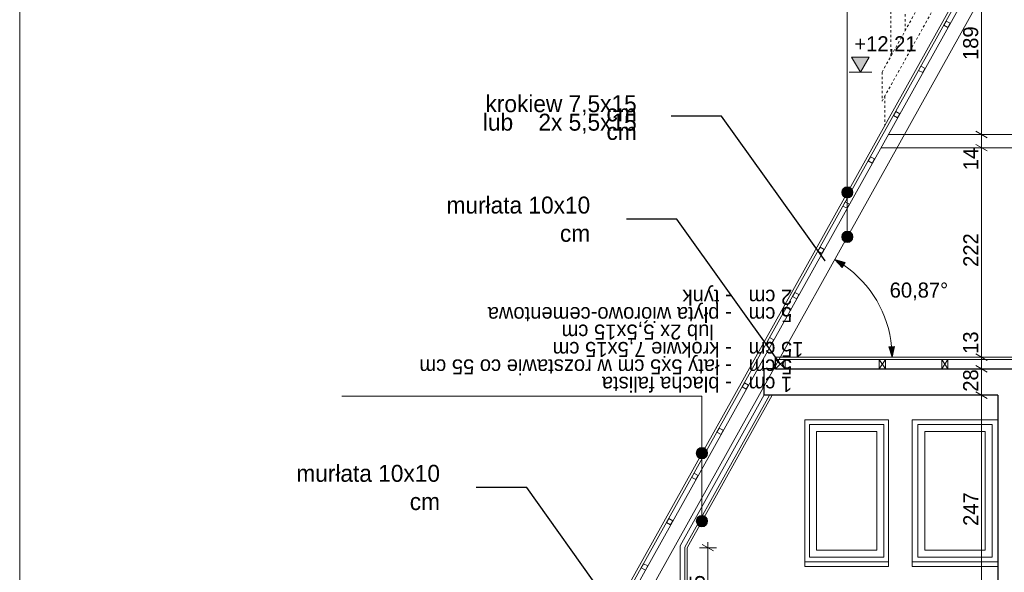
# Model space of a CAD drawing. Extents: x -510370 to -355890, y -22547 to 182180.
# Tile 10 of 256: x -396640 to -386184, y -5431 to 440. Entities that reach past the tile are written whole.
import ezdxf

# ---------------------------------------------------------------- set-up
doc = ezdxf.new("R2010")
doc.units = 0
doc.header["$MEASUREMENT"] = 0
doc.linetypes.add('Hidden Line', pattern=[50, 25, -25])
for name, color, linetype, lineweight in [('0_Nr_Pióra__21', 7, 'Continuous', 9), ('0_Nr_Pióra__5', 7, 'Continuous', 13), ('ARCH TABELA_Nr_Pióra__21', 7, 'Continuous', 9), ('INWENT DACH_Nr_Pióra__21', 7, 'Continuous', 9), ('INWENT KONST. DREWNIANA_Nr_Pióra__21', 7, 'Continuous', 9), ('INWENT OPISY_Nr_Pióra__1', 7, 'Continuous', 25), ('INWENT OPISY_Nr_Pióra__21', 7, 'Continuous', 9), ('INWENT WYMIARY_Nr_Pióra__21', 7, 'Continuous', 9), ('INWENT. OKNA_Nr_Pióra__5', 7, 'Continuous', 13), ('INWENT.ŚCIANY_Nr_Pióra__1', 7, 'Continuous', 25), ('INWENT.ŚCIANY_Nr_Pióra__21', 7, 'Continuous', 9), ('INWENT.ŚCIANY_Nr_Pióra__5', 7, 'Continuous', 13), ('Istniejące kominy_Nr_Pióra__21', 7, 'Continuous', 9), ('Istniejące schody_Nr_Pióra__21', 7, 'Continuous', 9)]:
    doc.layers.add(name, color=color, linetype=linetype, lineweight=lineweight)
doc.layers.add('INWENT OPISY', color=7, linetype='Continuous')
doc.layers.add('INWENT WYMIARY', color=7, linetype='Continuous')
doc.styles.add('GENERATED_STYLE_1', font='txt')
doc.styles.add('GENERATED_STYLE_3', font='txt')
doc.styles.add('GENERATED_STYLE_5', font='txt')
doc.dimstyles.new('GENERATED_STYLE__10', dxfattribs={"dimtxt": 160.000002, "dimasz": 110.144928, "dimexe": 0.18, "dimexo": 40, "dimgap": 0.09, "dimtad": 1, "dimtih": 1, "dimtoh": 1, "dimdec": 0, "dimzin": 0, "dimdsep": 46, "dimtxsty": 'GENERATED_STYLE_1', "dimblk": 'ARROWHEAD_5', "dimblk1": 'ARROWHEAD_5', "dimblk2": 'ARROWHEAD_5', "dimcen": 0.09, "dimclrd": 7, "dimclre": 7, "dimclrt": 7, "dimazin": 0, "dimtfac": 1, "dimtdec": 4, "dimtmove": 2, "dimatfit": 3, "dimfxl": 0, "dimtolj": 1, "dimtzin": 0, "dimarcsym": 0})
doc.dimstyles.new('GENERATED_STYLE__11', dxfattribs={"dimtxt": 0.18, "dimasz": 182.4, "dimexe": 0.18, "dimexo": 0.0625, "dimgap": 0.09, "dimtad": 0, "dimtih": 1, "dimtoh": 1, "dimdec": 4, "dimzin": 0, "dimdsep": 46, "dimcen": 0.09, "dimadec": 0, "dimazin": 0, "dimtfac": 1, "dimtdec": 4, "dimtmove": 0, "dimatfit": 3, "dimldrblk": 'ARROWHEAD_5', "dimfxl": 0, "dimtolj": 1, "dimtzin": 0, "dimarcsym": 0})
doc.dimstyles.new('GENERATED_STYLE__3', dxfattribs={"dimtxt": 160.000002, "dimasz": 91.2, "dimexe": 0.18, "dimexo": 0, "dimgap": 0.09, "dimtad": 1, "dimdec": 0, "dimlfac": 0.1, "dimzin": 0, "dimdsep": 46, "dimtxsty": 'GENERATED_STYLE_1', "dimblk": 'ARROWHEAD_2', "dimblk1": 'ARROWHEAD_2', "dimblk2": 'ARROWHEAD_2', "dimcen": 0.09, "dimclrd": 7, "dimclre": 7, "dimclrt": 7, "dimazin": 0, "dimtfac": 1, "dimtdec": 4, "dimtmove": 0, "dimatfit": 3, "dimfxl": 0, "dimtolj": 1, "dimtzin": 0, "dimarcsym": 0})
doc.dimstyles.new('GENERATED_STYLE__9', dxfattribs={"dimtxt": 160.000002, "dimasz": 110.144928, "dimexe": 0.18, "dimexo": 40, "dimgap": 0.09, "dimtad": 1, "dimtih": 1, "dimtoh": 1, "dimdec": 0, "dimzin": 0, "dimdsep": 46, "dimtxsty": 'GENERATED_STYLE_1', "dimblk": 'ARROWHEAD_5', "dimblk1": 'ARROWHEAD_5', "dimblk2": 'ARROWHEAD_5', "dimcen": 0.09, "dimclrd": 7, "dimclre": 7, "dimclrt": 7, "dimazin": 0, "dimtfac": 1, "dimtdec": 4, "dimtmove": 0, "dimatfit": 3, "dimfxl": 0, "dimtolj": 1, "dimtzin": 0, "dimarcsym": 0})

# ---------------------------------------------------------------- blocks, each defined once
blk = doc.blocks.new('Linia_18', base_point=(-387851, 657))
at = {"layer": 'INWENT OPISY_Nr_Pióra__21', "linetype": 'Continuous'}
blk.add_hatch(color=256, dxfattribs=at).paths.add_polyline_path([(-387791, -1395), (-387795, -1372), (-387808, -1352), (-387828, -1339), (-387851, -1335), (-387874, -1339), (-387893, -1352), (-387906, -1372), (-387911, -1395), (-387906, -1418), (-387893, -1437), (-387874, -1450), (-387851, -1455), (-387828, -1450), (-387808, -1437), (-387795, -1418)], flags=0)
blk.add_line((-387851, 657), (-387851, -1335), dxfattribs=at)
blk.add_circle((-387851, -1395), 60, dxfattribs=at)
blk = doc.blocks.new('Linia_19', base_point=(-387851, -1395))
at = {"layer": 'INWENT OPISY_Nr_Pióra__21', "linetype": 'Continuous'}
blk.add_hatch(color=256, dxfattribs=at).paths.add_polyline_path([(-387791, -1867), (-387795, -1844), (-387808, -1825), (-387828, -1812), (-387851, -1807), (-387874, -1812), (-387893, -1825), (-387906, -1844), (-387911, -1867), (-387906, -1890), (-387893, -1910), (-387874, -1923), (-387851, -1927), (-387828, -1923), (-387808, -1910), (-387795, -1890)], flags=0)
blk.add_line((-387851, -1395), (-387851, -1807), dxfattribs=at)
blk.add_circle((-387851, -1867), 60, dxfattribs=at)
blk = doc.blocks.new('Linia_20', base_point=(-389395, -4165))
at = {"layer": 'INWENT OPISY_Nr_Pióra__21', "linetype": 'Continuous'}
blk.add_hatch(color=256, dxfattribs=at).paths.add_polyline_path([(-389335, -4887), (-389339, -4864), (-389352, -4845), (-389372, -4832), (-389395, -4827), (-389418, -4832), (-389437, -4845), (-389450, -4864), (-389455, -4887), (-389450, -4910), (-389437, -4929), (-389418, -4942), (-389395, -4947), (-389372, -4942), (-389352, -4929), (-389339, -4910)], flags=0)
blk.add_line((-389395, -4165), (-389395, -4827), dxfattribs=at)
blk.add_circle((-389395, -4887), 60, dxfattribs=at)
blk = doc.blocks.new('Linia_21', base_point=(-389395, -3561))
at = {"layer": 'INWENT OPISY_Nr_Pióra__21', "linetype": 'Continuous'}
blk.add_hatch(color=256, dxfattribs=at).paths.add_polyline_path([(-389335, -4165), (-389339, -4142), (-389352, -4123), (-389372, -4110), (-389395, -4105), (-389418, -4110), (-389437, -4123), (-389450, -4142), (-389455, -4165), (-389450, -4188), (-389437, -4208), (-389418, -4221), (-389395, -4225), (-389372, -4221), (-389352, -4208), (-389339, -4188)], flags=0)
blk.add_line((-389395, -3561), (-389395, -4105), dxfattribs=at)
blk.add_circle((-389395, -4165), 60, dxfattribs=at)
blk = doc.blocks.new('Wymiary_32', base_point=(-387712, -117))
at = {"layer": 'INWENT WYMIARY_Nr_Pióra__21', "linetype": 'Continuous'}
blk.add_hatch(color=256, dxfattribs=at).paths.add_polyline_path([(-387712, -117), (-387805, 43), (-387619, 43)], flags=0)
for p, q in [((-387712, -117), (-387805, 43)), ((-387805, 43), (-387619, 43)), ((-387619, 43), (-387712, -117)), ((-387712, -117), (-387832, -117)), ((-387712, -117), (-387592, -117))]:
    blk.add_line(p, q, dxfattribs=at)
at = {"layer": 'INWENT WYMIARY_Nr_Pióra__21', "insert": (-387776, 75), "char_height": 160, "attachment_point": 7, "style": 'GENERATED_STYLE_1'}
blk.add_mtext('{+12,21}', dxfattribs=at)
blk = doc.blocks.new('*D368')
at = {"layer": 'INWENT WYMIARY_Nr_Pióra__21', "linetype": 'Continuous'}
for p, q in [((-386337, -9560), (-386517, -9560)), ((-386487, -9525), (-386367, -9594)), ((-386427, -11530), (-386427, -9560)), ((-386487, -11495), (-386367, -11564)), ((-386337, -11530), (-386517, -11530)), ((-386427, -11588), (-386427, -11530))]:
    blk.add_line(p, q, dxfattribs=at)
at = {"layer": 'INWENT WYMIARY_Nr_Pióra__21', "char_height": 160, "attachment_point": 7, "rotation": 90, "style": 'GENERATED_STYLE_1'}
for s, insert in [('{189}', (-386459, 12)), ('{14}', (-386459, -1159)), ('{222}', (-386459, -2186)), ('{13}', (-386459, -3110)), ('{28}', (-386459, -3512)), ('{247}', (-386459, -4938)), ('{37}', (-386459, -6307)), ('{267}', (-386459, -7878)), ('{38}', (-386459, -9352)), ('{12}', (-386459, -9799)), ('{197}', (-386459, -10801))]:
    blk.add_mtext(s, dxfattribs=dict(at, insert=insert))
blk = doc.blocks.new('ARROWHEAD_2')
at = {"color": 0, "linetype": 'Continuous', "lineweight": 0}
for p, q in [((0, 0), (-1, 0)), ((-0.38, -0.66), (0.38, 0.66))]:
    blk.add_line(p, q, dxfattribs=at)
blk = doc.blocks.new('*D369')
at = {"layer": 'INWENT WYMIARY_Nr_Pióra__21', "linetype": 'Continuous'}
for p, q in [((-386487, -9405), (-386367, -9474)), ((-386337, -9440), (-386517, -9440)), ((-386427, -9560), (-386427, -9440)), ((-386337, -9560), (-386517, -9560)), ((-386487, -9525), (-386367, -9594))]:
    blk.add_line(p, q, dxfattribs=at)
at = {"layer": 'INWENT WYMIARY_Nr_Pióra__21', "char_height": 160, "attachment_point": 7, "rotation": 90, "style": 'GENERATED_STYLE_1'}
for s, insert in [('{189}', (-386459, 12)), ('{14}', (-386459, -1159)), ('{222}', (-386459, -2186)), ('{13}', (-386459, -3110)), ('{28}', (-386459, -3512)), ('{247}', (-386459, -4938)), ('{37}', (-386459, -6307)), ('{267}', (-386459, -7878)), ('{38}', (-386459, -9352)), ('{12}', (-386459, -9799)), ('{197}', (-386459, -10801))]:
    blk.add_mtext(s, dxfattribs=dict(at, insert=insert))
blk = doc.blocks.new('*D370')
at = {"layer": 'INWENT WYMIARY_Nr_Pióra__21', "linetype": 'Continuous'}
for p, q in [((-386337, -9060), (-386517, -9060)), ((-386487, -9025), (-386367, -9094)), ((-386427, -9440), (-386427, -9060)), ((-386487, -9405), (-386367, -9474)), ((-386337, -9440), (-386517, -9440))]:
    blk.add_line(p, q, dxfattribs=at)
at = {"layer": 'INWENT WYMIARY_Nr_Pióra__21', "char_height": 160, "attachment_point": 7, "rotation": 90, "style": 'GENERATED_STYLE_1'}
for s, insert in [('{189}', (-386459, 12)), ('{14}', (-386459, -1159)), ('{222}', (-386459, -2186)), ('{13}', (-386459, -3110)), ('{28}', (-386459, -3512)), ('{247}', (-386459, -4938)), ('{37}', (-386459, -6307)), ('{267}', (-386459, -7878)), ('{38}', (-386459, -9352)), ('{12}', (-386459, -9799)), ('{197}', (-386459, -10801))]:
    blk.add_mtext(s, dxfattribs=dict(at, insert=insert))
blk = doc.blocks.new('*D371')
at = {"layer": 'INWENT WYMIARY_Nr_Pióra__21', "linetype": 'Continuous'}
for p, q in [((-386487, -6355), (-386367, -6424)), ((-386337, -6390), (-386517, -6390)), ((-386427, -9060), (-386427, -6390)), ((-386337, -9060), (-386517, -9060)), ((-386487, -9025), (-386367, -9094))]:
    blk.add_line(p, q, dxfattribs=at)
at = {"layer": 'INWENT WYMIARY_Nr_Pióra__21', "char_height": 160, "attachment_point": 7, "rotation": 90, "style": 'GENERATED_STYLE_1'}
for s, insert in [('{189}', (-386459, 12)), ('{14}', (-386459, -1159)), ('{222}', (-386459, -2186)), ('{13}', (-386459, -3110)), ('{28}', (-386459, -3512)), ('{247}', (-386459, -4938)), ('{37}', (-386459, -6307)), ('{267}', (-386459, -7878)), ('{38}', (-386459, -9352)), ('{12}', (-386459, -9799)), ('{197}', (-386459, -10801))]:
    blk.add_mtext(s, dxfattribs=dict(at, insert=insert))
blk = doc.blocks.new('*D372')
at = {"layer": 'INWENT WYMIARY_Nr_Pióra__21', "linetype": 'Continuous'}
for p, q in [((-386337, -6020), (-386517, -6020)), ((-386487, -5985), (-386367, -6054)), ((-386427, -6390), (-386427, -6020)), ((-386487, -6355), (-386367, -6424)), ((-386337, -6390), (-386517, -6390))]:
    blk.add_line(p, q, dxfattribs=at)
at = {"layer": 'INWENT WYMIARY_Nr_Pióra__21', "char_height": 160, "attachment_point": 7, "rotation": 90, "style": 'GENERATED_STYLE_1'}
for s, insert in [('{189}', (-386459, 12)), ('{14}', (-386459, -1159)), ('{222}', (-386459, -2186)), ('{13}', (-386459, -3110)), ('{28}', (-386459, -3512)), ('{247}', (-386459, -4938)), ('{37}', (-386459, -6307)), ('{267}', (-386459, -7878)), ('{38}', (-386459, -9352)), ('{12}', (-386459, -9799)), ('{197}', (-386459, -10801))]:
    blk.add_mtext(s, dxfattribs=dict(at, insert=insert))
blk = doc.blocks.new('*D373')
at = {"layer": 'INWENT WYMIARY_Nr_Pióra__21', "linetype": 'Continuous'}
for p, q in [((-386337, -3550), (-386517, -3550)), ((-386487, -3515), (-386367, -3584)), ((-386427, -6020), (-386427, -3550)), ((-386337, -6020), (-386517, -6020)), ((-386487, -5985), (-386367, -6054))]:
    blk.add_line(p, q, dxfattribs=at)
at = {"layer": 'INWENT WYMIARY_Nr_Pióra__21', "char_height": 160, "attachment_point": 7, "rotation": 90, "style": 'GENERATED_STYLE_1'}
for s, insert in [('{189}', (-386459, 12)), ('{14}', (-386459, -1159)), ('{222}', (-386459, -2186)), ('{13}', (-386459, -3110)), ('{28}', (-386459, -3512)), ('{247}', (-386459, -4938)), ('{37}', (-386459, -6307)), ('{267}', (-386459, -7878)), ('{38}', (-386459, -9352)), ('{12}', (-386459, -9799)), ('{197}', (-386459, -10801))]:
    blk.add_mtext(s, dxfattribs=dict(at, insert=insert))
blk = doc.blocks.new('*D374')
at = {"layer": 'INWENT WYMIARY_Nr_Pióra__21', "linetype": 'Continuous'}
for p, q in [((-386487, -3235), (-386367, -3304)), ((-386337, -3270), (-386517, -3270)), ((-386427, -3550), (-386427, -3270)), ((-386337, -3550), (-386517, -3550)), ((-386487, -3515), (-386367, -3584))]:
    blk.add_line(p, q, dxfattribs=at)
at = {"layer": 'INWENT WYMIARY_Nr_Pióra__21', "char_height": 160, "attachment_point": 7, "rotation": 90, "style": 'GENERATED_STYLE_1'}
for s, insert in [('{189}', (-386459, 12)), ('{14}', (-386459, -1159)), ('{222}', (-386459, -2186)), ('{13}', (-386459, -3110)), ('{28}', (-386459, -3512)), ('{247}', (-386459, -4938)), ('{37}', (-386459, -6307)), ('{267}', (-386459, -7878)), ('{38}', (-386459, -9352)), ('{12}', (-386459, -9799)), ('{197}', (-386459, -10801))]:
    blk.add_mtext(s, dxfattribs=dict(at, insert=insert))
blk = doc.blocks.new('*D375')
at = {"layer": 'INWENT WYMIARY_Nr_Pióra__21', "linetype": 'Continuous'}
for p, q in [((-386487, -3110), (-386367, -3179)), ((-386337, -3145), (-386517, -3145)), ((-386487, -3235), (-386367, -3304)), ((-386427, -3270), (-386427, -3145)), ((-386337, -3270), (-386517, -3270))]:
    blk.add_line(p, q, dxfattribs=at)
at = {"layer": 'INWENT WYMIARY_Nr_Pióra__21', "char_height": 160, "attachment_point": 7, "rotation": 90, "style": 'GENERATED_STYLE_1'}
for s, insert in [('{189}', (-386459, 12)), ('{14}', (-386459, -1159)), ('{222}', (-386459, -2186)), ('{13}', (-386459, -3110)), ('{28}', (-386459, -3512)), ('{247}', (-386459, -4938)), ('{37}', (-386459, -6307)), ('{267}', (-386459, -7878)), ('{38}', (-386459, -9352)), ('{12}', (-386459, -9799)), ('{197}', (-386459, -10801))]:
    blk.add_mtext(s, dxfattribs=dict(at, insert=insert))
blk = doc.blocks.new('*D376')
at = {"layer": 'INWENT WYMIARY_Nr_Pióra__21', "linetype": 'Continuous'}
for p, q in [((-386337, -920), (-386517, -920)), ((-386487, -885), (-386367, -954)), ((-386427, -3145), (-386427, -920)), ((-386487, -3110), (-386367, -3179)), ((-386337, -3145), (-386517, -3145))]:
    blk.add_line(p, q, dxfattribs=at)
at = {"layer": 'INWENT WYMIARY_Nr_Pióra__21', "char_height": 160, "attachment_point": 7, "rotation": 90, "style": 'GENERATED_STYLE_1'}
for s, insert in [('{189}', (-386459, 12)), ('{14}', (-386459, -1159)), ('{222}', (-386459, -2186)), ('{13}', (-386459, -3110)), ('{28}', (-386459, -3512)), ('{247}', (-386459, -4938)), ('{37}', (-386459, -6307)), ('{267}', (-386459, -7878)), ('{38}', (-386459, -9352)), ('{12}', (-386459, -9799)), ('{197}', (-386459, -10801))]:
    blk.add_mtext(s, dxfattribs=dict(at, insert=insert))
blk = doc.blocks.new('*D377')
at = {"layer": 'INWENT WYMIARY_Nr_Pióra__21', "linetype": 'Continuous'}
for p, q in [((-386337, -780), (-386517, -780)), ((-386487, -745), (-386367, -814)), ((-386427, -920), (-386427, -780)), ((-386337, -920), (-386517, -920)), ((-386487, -885), (-386367, -954))]:
    blk.add_line(p, q, dxfattribs=at)
at = {"layer": 'INWENT WYMIARY_Nr_Pióra__21', "char_height": 160, "attachment_point": 7, "rotation": 90, "style": 'GENERATED_STYLE_1'}
for s, insert in [('{189}', (-386459, 12)), ('{14}', (-386459, -1159)), ('{222}', (-386459, -2186)), ('{13}', (-386459, -3110)), ('{28}', (-386459, -3512)), ('{247}', (-386459, -4938)), ('{37}', (-386459, -6307)), ('{267}', (-386459, -7878)), ('{38}', (-386459, -9352)), ('{12}', (-386459, -9799)), ('{197}', (-386459, -10801))]:
    blk.add_mtext(s, dxfattribs=dict(at, insert=insert))
blk = doc.blocks.new('*D378')
at = {"layer": 'INWENT WYMIARY_Nr_Pióra__21', "linetype": 'Continuous'}
for p, q in [((-386427, 1110), (-386427, 1169)), ((-386337, 1110), (-386517, 1110)), ((-386367, 1076), (-386487, 1145)), ((-386427, -780), (-386427, 1110)), ((-386337, -780), (-386517, -780)), ((-386487, -745), (-386367, -814))]:
    blk.add_line(p, q, dxfattribs=at)
at = {"layer": 'INWENT WYMIARY_Nr_Pióra__21', "char_height": 160, "attachment_point": 7, "rotation": 90, "style": 'GENERATED_STYLE_1'}
for s, insert in [('{189}', (-386459, 12)), ('{14}', (-386459, -1159)), ('{222}', (-386459, -2186)), ('{13}', (-386459, -3110)), ('{28}', (-386459, -3512)), ('{247}', (-386459, -4938)), ('{37}', (-386459, -6307)), ('{267}', (-386459, -7878)), ('{38}', (-386459, -9352)), ('{12}', (-386459, -9799)), ('{197}', (-386459, -10801))]:
    blk.add_mtext(s, dxfattribs=dict(at, insert=insert))
blk = doc.blocks.new('*D388')
at = {"layer": 'INWENT WYMIARY_Nr_Pióra__21', "linetype": 'Continuous'}
for p, q in [((-389331, -5170), (-389331, -5111)), ((-389241, -5170), (-389421, -5170)), ((-389271, -5204), (-389391, -5135)), ((-389331, -6020), (-389331, -5170)), ((-389241, -6020), (-389421, -6020)), ((-389391, -5985), (-389271, -6054))]:
    blk.add_line(p, q, dxfattribs=at)
at = {"layer": 'INWENT WYMIARY_Nr_Pióra__21', "char_height": 160, "attachment_point": 7, "rotation": 90, "style": 'GENERATED_STYLE_1'}
for s, insert in [('{85}', (-389363, -5697)), ('{37}', (-389363, -6307)), ('{37}', (-389363, -6677)), ('{150}', (-389363, -7663)), ('{80}', (-389363, -8762)), ('{36}', (-389363, -9342)), ('{36}', (-389363, -9702)), ('{251}', (-389363, -11188))]:
    blk.add_mtext(s, dxfattribs=dict(at, insert=insert))
blk = doc.blocks.new('*D1237')
at = {"layer": '0_Nr_Pióra__5', "linetype": 'Continuous'}
for points in [[(-387984, -2107), (-387873, -2141), (-387905, -2192)], [(-387375, -3145), (-387410, -3034), (-387350, -3031)]]:
    blk.add_hatch(color=256, dxfattribs=at).paths.add_polyline_path(points, flags=0)
for p, q in [((-387984, -2107), (-387873, -2141)), ((-387984, -2107), (-387905, -2192)), ((-387873, -2141), (-387905, -2192)), ((-387410, -3034), (-387350, -3031)), ((-387375, -3145), (-387350, -3031)), ((-387375, -3145), (-387410, -3034))]:
    blk.add_line(p, q, dxfattribs=at)
blk.add_arc((-388563, -3145), 1188, 5.4024, 55.4666, dxfattribs=at)
at = {"layer": '0_Nr_Pióra__21', "insert": (-387401, -2542), "char_height": 160, "attachment_point": 7, "style": 'GENERATED_STYLE_1'}
blk.add_mtext('{60,87°}', dxfattribs=at)
blk = doc.blocks.new('ARROWHEAD_5')
at = {"color": 0, "linetype": 'Continuous', "lineweight": 0}
blk.add_line((0, 0), (-1, 0), dxfattribs=at)
blk.add_solid([(-1, 0.2679), (0, 0), (-1, -0.2679), (-1, 0.2679)], dxfattribs=at)
blk = doc.blocks.new('*D1239')
at = {"layer": '0_Nr_Pióra__5', "linetype": 'Continuous'}
for points in [[(-381976, -1892), (-382016, -2000), (-382065, -1965)], [(-382395, -3145), (-382422, -3032), (-382362, -3034)]]:
    blk.add_hatch(color=256, dxfattribs=at).paths.add_polyline_path(points, flags=0)
for p, q in [((-381976, -1892), (-382065, -1965)), ((-382016, -2000), (-382065, -1965)), ((-381976, -1892), (-382016, -2000)), ((-382395, -3145), (-382422, -3032)), ((-382422, -3032), (-382362, -3034)), ((-382395, -3145), (-382362, -3034))]:
    blk.add_line(p, q, dxfattribs=at)
blk.add_arc((-380314, -3145), 2081, 146.0724, 176.9176, dxfattribs=at)
at = {"layer": '0_Nr_Pióra__21', "insert": (-382687, -2218), "char_height": 160, "attachment_point": 7, "style": 'GENERATED_STYLE_1'}
blk.add_mtext('{37,01°}', dxfattribs=at)

msp = doc.modelspace()

# ---------------------------------------------------------------- linework, layer by layer
at = {"layer": 'ARCH TABELA_Nr_Pióra__21', "linetype": 'Continuous'}
msp.add_line((-396639.9, 6402.6), (-396639.9, -22047.4), dxfattribs=at)
at = {"layer": 'INWENT DACH_Nr_Pióra__21', "linetype": 'Hidden Line'}
for p, q in [((-387482.2, -117.1), (-386421.9, 1785.5)), ((-387482.2, -425.2), (-386300.9, 1694.4))]:
    msp.add_line(p, q, dxfattribs=at)
at = {"layer": 'INWENT DACH_Nr_Pióra__21', "linetype": 'Continuous'}
for p, q in [((-390673.7, -6460), (-386194.8, 1576.7)), ((-390550.1, -6299.9), (-386185.3, 1532.1))]:
    msp.add_line(p, q, dxfattribs=at)
at = {"layer": 'INWENT KONST. DREWNIANA_Nr_Pióra__21', "linetype": 'Continuous'}
for p, q in [((-386169.6, 1457.6), (-390603.8, -6499)), ((-386152.2, 1180.7), (-390482.5, -6589.4)), ((-386801.7, 426.1), (-386826, 382.4)), ((-386758, 401.8), (-386801.7, 426.1)), ((-386826, 382.4), (-386782.4, 358.1)), ((-386782.4, 358.1), (-386758, 401.8)), ((-387069.4, -54.3), (-387093.8, -98)), ((-387093.8, -98), (-387050.1, -122.3)), ((-387025.8, -78.7), (-387069.4, -54.3)), ((-387050.1, -122.3), (-387025.8, -78.7)), ((-387337.2, -534.8), (-387361.5, -578.4)), ((-387361.5, -578.4), (-387317.8, -602.8)), ((-387293.5, -559.1), (-387337.2, -534.8)), ((-387317.8, -602.8), (-387293.5, -559.1)), ((-387416.4, -779.6), (-383201.8, -779.6)), ((-387494.4, -919.6), (-383016.1, -919.6)), ((-387604.9, -1015.2), (-387629.3, -1058.9)), ((-387561.2, -1039.5), (-387604.9, -1015.2)), ((-387585.6, -1083.2), (-387561.2, -1039.5)), ((-387629.3, -1058.9), (-387585.6, -1083.2)), ((-387872.7, -1495.6), (-387897, -1539.3)), ((-387897, -1539.3), (-387853.3, -1563.6)), ((-387829, -1520), (-387872.7, -1495.6)), ((-387853.3, -1563.6), (-387829, -1520)), ((-388140.4, -1976), (-388164.8, -2019.7)), ((-388096.7, -2000.4), (-388140.4, -1976)), ((-388164.8, -2019.7), (-388121.1, -2044.1)), ((-388121.1, -2044.1), (-388096.7, -2000.4)), ((-388408.2, -2456.5), (-388432.5, -2500.2)), ((-388432.5, -2500.2), (-388388.8, -2524.5)), ((-388364.5, -2480.8), (-388408.2, -2456.5)), ((-388388.8, -2524.5), (-388364.5, -2480.8)), ((-388675.9, -2936.9), (-388700.2, -2980.6)), ((-388700.2, -2980.6), (-388656.6, -3004.9)), ((-388632.2, -2961.2), (-388675.9, -2936.9)), ((-388656.6, -3004.9), (-388632.2, -2961.2)), ((-388512.2, -3269.6), (-388612.2, -3169.6)), ((-388612.2, -3269.6), (-388512.2, -3169.6)), ((-388612.2, -3269.6), (-388612.2, -3169.6)), ((-388512.2, -3169.6), (-388612.2, -3169.6)), ((-388512.2, -3269.6), (-388512.2, -3169.6)), ((-387447.2, -3269.6), (-387512.2, -3169.6)), ((-387512.2, -3269.6), (-387447.2, -3169.6)), ((-387512.2, -3269.6), (-387512.2, -3169.6)), ((-387447.2, -3169.6), (-387512.2, -3169.6)), ((-387447.2, -3269.6), (-387447.2, -3169.6)), ((-386782.2, -3169.6), (-386847.2, -3169.6)), ((-386847.2, -3269.6), (-386847.2, -3169.6)), ((-386847.2, -3269.6), (-386782.2, -3169.6)), ((-386782.2, -3269.6), (-386847.2, -3169.6)), ((-386782.2, -3269.6), (-386782.2, -3169.6)), ((-388512.2, -3269.6), (-388612.2, -3269.6)), ((-387447.2, -3269.6), (-387512.2, -3269.6)), ((-386782.2, -3269.6), (-386847.2, -3269.6)), ((-388943.6, -3417.3), (-388968, -3461)), ((-388900, -3441.7), (-388943.6, -3417.3)), ((-388924.3, -3485.4), (-388900, -3441.7)), ((-388968, -3461), (-388924.3, -3485.4)), ((-389211.4, -3897.8), (-389235.7, -3941.4)), ((-389235.7, -3941.4), (-389192.1, -3965.8)), ((-389167.7, -3922.1), (-389211.4, -3897.8)), ((-389192.1, -3965.8), (-389167.7, -3922.1)), ((-389479.1, -4378.2), (-389503.5, -4421.9)), ((-389435.5, -4402.5), (-389479.1, -4378.2)), ((-389503.5, -4421.9), (-389459.8, -4446.2)), ((-389459.8, -4446.2), (-389435.5, -4402.5)), ((-389746.9, -4858.6), (-389771.2, -4902.3)), ((-389771.2, -4902.3), (-389727.5, -4926.6)), ((-389703.2, -4883), (-389746.9, -4858.6)), ((-389727.5, -4926.6), (-389703.2, -4883)), ((-390014.6, -5339.1), (-390039, -5382.7)), ((-390039, -5382.7), (-389995.3, -5407.1)), ((-389971, -5363.4), (-390014.6, -5339.1)), ((-389995.3, -5407.1), (-389971, -5363.4))]:
    msp.add_line(p, q, dxfattribs=at)
at = {"layer": 'INWENT OPISY_Nr_Pióra__21', "linetype": 'Continuous'}
msp.add_line((-393217.9, -3561), (-389394.7, -3561), dxfattribs=at)
at = {"layer": 'INWENT. OKNA_Nr_Pióra__5', "linetype": 'Continuous'}
for p, q in [((-388252.2, -3859.6), (-387462.2, -3859.6)), ((-388252.2, -3859.6), (-388252.2, -5269.6)), ((-387462.2, -3859.6), (-387462.2, -5269.6)), ((-387102.2, -3859.6), (-386312.2, -3859.6)), ((-387102.2, -3859.6), (-387102.2, -5269.6)), ((-386312.2, -3859.6), (-386312.2, -5269.6)), ((-388177.2, -3934.6), (-388177.2, -5194.6)), ((-388177.2, -3934.6), (-387537.2, -3934.6)), ((-387537.2, -3934.6), (-387537.2, -5194.6)), ((-387027.2, -3934.6), (-387027.2, -5194.6)), ((-387027.2, -3934.6), (-386387.2, -3934.6)), ((-386387.2, -3934.6), (-386387.2, -5194.6)), ((-388177.2, -5194.6), (-387537.2, -5194.6)), ((-387027.2, -5194.6), (-386387.2, -5194.6)), ((-388252.2, -5269.6), (-387462.2, -5269.6)), ((-387102.2, -5269.6), (-386312.2, -5269.6))]:
    msp.add_line(p, q, dxfattribs=at)
at = {"layer": 'INWENT.ŚCIANY_Nr_Pióra__1', "linetype": 'Continuous'}
for p, q in [((-388612.2, -3269.6), (-388612.2, -3144.6)), ((-388612.2, -3269.6), (-388732.2, -3269.6)), ((-388732.2, -3549.6), (-388732.2, -3269.6)), ((-388612.2, -3269.6), (-380182.2, -3269.6)), ((-386252.2, -3549.6), (-388732.2, -3549.6)), ((-386252.2, -3549.6), (-386252.2, -6109.6))]:
    msp.add_line(p, q, dxfattribs=at)
at = {"layer": 'INWENT.ŚCIANY_Nr_Pióra__21', "linetype": 'Continuous'}
for p, q in [((-389627.2, -5150.1), (-388732.2, -3544.1)), ((-389577.1, -5163), (-388678, -3549.6)), ((-389552.2, -5169.6), (-388649.4, -3549.6)), ((-389627.2, -6109.6), (-389627.2, -5150.1)), ((-389577.2, -6109.6), (-389577.2, -5163.3)), ((-389552.2, -6019.6), (-389552.2, -5169.6))]:
    msp.add_line(p, q, dxfattribs=at)
at = {"layer": 'INWENT.ŚCIANY_Nr_Pióra__5', "linetype": 'Continuous'}
for p, q in [((-388302.2, -3809.6), (-388302.2, -5319.6)), ((-387412.2, -3809.6), (-388302.2, -3809.6)), ((-387412.2, -3809.6), (-387412.2, -5319.6)), ((-387162.2, -3809.6), (-387162.2, -5319.6)), ((-386252.2, -3809.6), (-387162.2, -3809.6)), ((-386252.2, -3809.6), (-386252.2, -5319.6)), ((-388302.2, -5319.6), (-387412.2, -5319.6)), ((-388302.2, -5369.6), (-388302.2, -5319.6)), ((-387412.2, -5319.6), (-388302.2, -5319.6)), ((-387412.2, -5319.6), (-387412.2, -5369.6)), ((-387162.2, -5319.6), (-386252.2, -5319.6)), ((-387162.2, -5369.6), (-387162.2, -5319.6)), ((-386252.2, -5319.6), (-387162.2, -5319.6)), ((-386252.2, -5319.6), (-386252.2, -5369.6)), ((-387412.2, -5369.6), (-388302.2, -5369.6)), ((-386252.2, -5369.6), (-387162.2, -5369.6))]:
    msp.add_line(p, q, dxfattribs=at)
at = {"layer": 'Istniejące kominy_Nr_Pióra__21', "linetype": 'Hidden Line'}
for p, q in [((-387387.2, 53.3), (-387387.2, 622.5)), ((-387237.2, 322.5), (-387237.2, 622.5)), ((-387482.2, -117.1), (-387482.2, -425.2)), ((-387452.2, -371.4), (-387452.2, -679.5))]:
    msp.add_line(p, q, dxfattribs=at)
at = {"layer": 'Istniejące schody_Nr_Pióra__21', "linetype": 'Continuous'}
for p, q in [((-388612.2, -3144.6), (-380182.2, -3144.6)), ((-388612.2, -3169.6), (-380182.2, -3169.6))]:
    msp.add_line(p, q, dxfattribs=at)

# ---------------------------------------------------------------- block references
at = {"layer": 'INWENT OPISY', "linetype": 'Continuous'}
for name, p in [('Linia_18', (-387850.8, 656.9)), ('Linia_19', (-387850.8, -1394.7)), ('Linia_21', (-389394.7, -3561)), ('Linia_20', (-389394.7, -4165.1))]:
    msp.add_blockref(name, p, dxfattribs=at)
at = {"layer": 'INWENT WYMIARY', "linetype": 'Continuous'}
msp.add_blockref('Wymiary_32', (-387711.9, -117.1), dxfattribs=at)

# ---------------------------------------------------------------- texts
at = {"layer": 'INWENT OPISY_Nr_Pióra__1', "linetype": 'Continuous', "insert": (-388317.2, -3513.7), "char_height": 160, "width": 4900.628, "attachment_point": 1, "rotation": 180, "line_spacing_factor": 0.694052, "style": 'GENERATED_STYLE_5'}
msp.add_mtext('{  1 cm   - blacha falista\\P  5 cm   - łaty 5x5 cm w rozstawie co 55 cm\\P15 cm   - krokwie 7,5x15 cm\\P                lub 2x 5,5x15 cm\\P  5 cm   - płyta wiórowo-cementowa\\P  2 cm   - tynk}', dxfattribs=at)
at = {"layer": 'INWENT OPISY_Nr_Pióra__21', "linetype": 'Continuous', "insert": (-390087.8, -600.8), "char_height": 180, "width": 1743.25, "attachment_point": 6, "line_spacing_factor": 0.327886, "style": 'GENERATED_STYLE_3'}
msp.add_mtext('{krokiew 7,5x15 cm\\Plub    2x 5,5x15 cm}', dxfattribs=at)
at = {"layer": 'INWENT OPISY_Nr_Pióra__21', "linetype": 'Continuous', "char_height": 180, "width": 1650.08, "attachment_point": 6, "style": 'GENERATED_STYLE_3'}
for insert in [(-390581.6, -1680.6), (-392176.7, -4530.6)]:
    msp.add_mtext('{murłata 10x10 cm}', dxfattribs=dict(at, insert=insert))

# ---------------------------------------------------------------- dimensions: what is measured, and where the dimension line sits
at = {"linetype": 'Continuous'}
for base, center, p1, p2, dimstyle, picture, middle in [((-382287.5, -2484), (-380313.7, -3144.6), (-388612.2, -3144.6), (-386012.2, 1151.1), 'GENERATED_STYLE__10', '*D1239', (-382369.4, -2138.3)), ((-387538.5, -2542.9), (-388562.7, -3144.6), (-386152.2, 1180.7), (-380182.2, -3144.6), 'GENERATED_STYLE__9', '*D1237', (-387083.1, -2461.8))]:
    dim = msp.add_angular_dim_3p(base=base, center=center, p1=p1, p2=p2, dimstyle=dimstyle, dxfattribs=at)
    dim.commit()
    dim.dimension.update_dxf_attribs({"geometry": picture, "text_midpoint": middle, "dimtype": 165})
at = {"layer": 'INWENT WYMIARY', "linetype": 'Continuous'}
for base, p1, p2, picture, middle in [((-386427.3, -11529.6), (-386438, -779.6), (-386152.2, 1110.4), '*D378', (-386539.3, 193.9)), ((-386427.3, -11529.6), (-386342.2, -11529.6), (-386252.2, -9559.6), '*D368', (-386539.3, -10618.5)), ((-386427.3, -11529.6), (-386252.2, -9559.6), (-386252.2, -9439.6), '*D369', (-386539.3, -9677.7)), ((-386427.3, -11529.6), (-386252.2, -9439.6), (-386500.6, -9059.6), '*D370', (-386539.3, -9230.6)), ((-386427.3, -11529.6), (-386500.6, -9059.6), (-386656.5, -6389.6), '*D371', (-386539.3, -7696.1)), ((-386427.3, -11529.6), (-386656.5, -6389.6), (-386514, -6019.6), '*D372', (-386539.3, -6185.6)), ((-386427.3, -11529.6), (-386514, -6019.6), (-386594.6, -3549.6), '*D373', (-386539.3, -4756.1)), ((-386427.3, -11529.6), (-386594.6, -3549.6), (-386465, -3269.6), '*D374', (-386539.3, -3390.6)), ((-386427.2928097, -11529.6148556), (-386465.0430897, -3269.6148556), (-386453.2627093, -3144.6148556), '*D375', (-386539.2928114, -2988.5172538)), ((-386427.2928097, -11529.6148556), (-386453.2627093, -3144.6148556), (-386452.7123299, -919.6148556), '*D376', (-386539.2928114, -2003.589253)), ((-386427.3, -11529.6), (-386452.7, -919.6), (-386438, -779.6), '*D377', (-386539.3, -1037.7)), ((-389331.4, -12289.6), (-389552.2, -6019.6), (-389552.2, -5169.6), '*D388', (-389443.4, -5575.6))]:
    dim = msp.add_linear_dim(base=base, p1=p1, p2=p2, angle=90, dimstyle='GENERATED_STYLE__3', dxfattribs=at)
    dim.commit()
    dim.dimension.update_dxf_attribs({"geometry": picture, "text_midpoint": middle})

# ---------------------------------------------------------------- leaders
at = {"layer": 'INWENT OPISY_Nr_Pióra__21', "linetype": 'Continuous', "annotation_type": 0, "has_hookline": 1, "hookline_direction": 1}
for points, text_width in [([(-388086.6, -2123.3), (-389185.6, -584.2), (-389721.2, -584.2)], 1448.6), ([(-388562.2, -3219.6), (-389661.1, -1680.5), (-390196.7, -1680.5)], 1337.1), ([(-390157.2, -6069.6), (-391256.1, -4530.5), (-391791.7, -4530.5)], 1337.1)]:
    msp.add_leader(points, dimstyle='GENERATED_STYLE__11', dxfattribs=dict(at, text_width=text_width))

doc.saveas('drawing.dxf')
